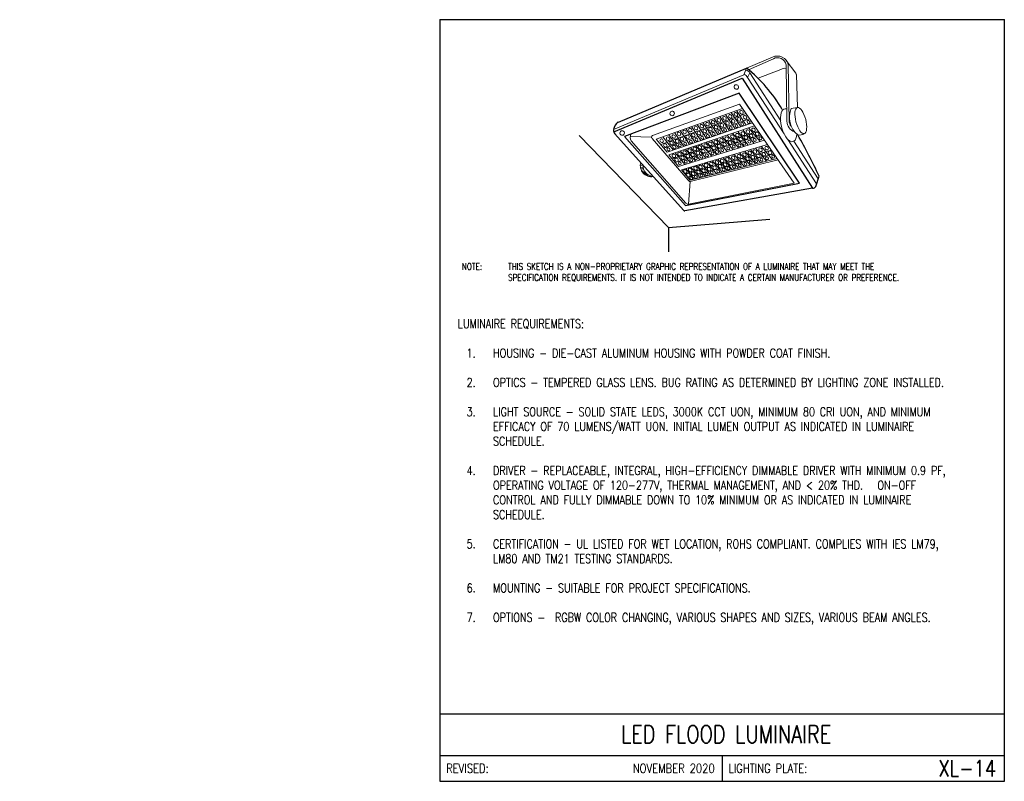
# Model space of a CAD drawing. Extents: x -5.1 to 6.8, y 0 to 9.2.
import ezdxf
from ezdxf.enums import TextEntityAlignment as Align

# ---------------------------------------------------------------- set-up
doc = ezdxf.new("R2010")
doc.units = 0
doc.header["$MEASUREMENT"] = 0
doc.layers.add('_WALLS', color=8, linetype='CONTINUOUS')
doc.layers.add('E-DETL-TEXT', color=3, linetype='CONTINUOUS')
for name, color, linetype, lineweight in [('E-DETL', 10, 'CONTINUOUS', 30), ('E-DETL-FINE', 9, 'CONTINUOUS', 0), ('E-LUM-PLAT', 8, 'CONTINUOUS', 13)]:
    doc.layers.add(name, color=color, linetype=linetype, lineweight=lineweight)
doc.styles.add('romans', font='ROMANS.SHX', dxfattribs={"width": 0.8})
doc.styles.get("Standard").update_dxf_attribs({"font": 'ROMANS.SHX', "width": 0.8, "height": 0.125})

msp = doc.modelspace()

# ---------------------------------------------------------------- linework, layer by layer
at = {"layer": '_WALLS', "color": 254}
for q in [(1.682, 7.792), (3.983, 6.782)]:
    msp.add_line((2.76, 6.68), q, dxfattribs=at)
msp.add_lwpolyline([(2.76, 6.68), (2.76, 6.386)], dxfattribs=at)
at = {"layer": 'E-DETL'}
for p, q in [((0, 9.188), (0, 0)), ((0, 9.188), (6.81, 9.188)), ((6.81, 0), (6.81, 9.188)), ((2.154, 7.953), (3.7, 8.604)), ((2.099, 7.834), (3.648, 8.482)), ((3.648, 8.482), (4.497, 7.154)), ((3.612, 8.301), (2.229, 7.778)), ((4.339, 7.217), (3.612, 8.301)), ((2.113, 7.81), (2.94, 6.889)), ((2.229, 7.778), (2.963, 6.946)), ((4.538, 7.176), (4.576, 7.301)), ((4.497, 7.154), (2.956, 6.882)), ((2.963, 6.946), (4.339, 7.217)), ((0, 0.813), (6.81, 0.813)), ((0, 0.313), (6.81, 0.313)), ((3.405, 0.313), (3.405, 0)), ((0, 0), (6.81, 0))]:
    msp.add_line(p, q, dxfattribs=at)
for centre, radius, start, end in [((2.584, 7.204), 1.79, 30.2126, 51.4398), ((2.236, 7.837), 0.143, 125.1297, 170.3457), ((2.164, 7.856), 0.0686, 176.0294, 221.9347), ((-3.385, 3.506), 8.819, 25.488, 29.1152), ((4.492, 7.211), 0.0577, 275.2191, 322.6083), ((2.953, 6.899), 0.017, 217.1263, 278.0693)]:
    msp.add_arc(centre, radius, start, end, dxfattribs=at)
at = {"layer": 'E-DETL-FINE'}
for p, q in [((3.7, 8.604), (4.014, 8.736)), ((3.725, 8.584), (4.025, 8.716)), ((4.296, 8.544), (4.179, 8.696)), ((3.839, 8.481), (4.115, 8.587)), ((4.186, 7.962), (4.177, 8.644)), ((4.203, 8.646), (4.215, 7.962)), ((4.301, 8.525), (4.314, 8.127)), ((4.24, 8.117), (4.314, 8.127)), ((2.553, 7.772), (2.298, 7.778)), ((2.419, 7.428), (2.453, 7.431)), ((2.42, 7.448), (2.437, 7.449)), ((2.421, 7.406), (2.454, 7.408)), ((2.425, 7.388), (2.457, 7.391)), ((2.431, 7.372), (2.462, 7.375)), ((2.438, 7.358), (2.469, 7.361)), ((2.447, 7.345), (2.477, 7.348)), ((2.453, 7.338), (2.484, 7.34)), ((2.463, 7.328), (2.493, 7.33)), ((2.477, 7.317), (2.508, 7.319)), ((2.494, 7.307), (2.526, 7.31)), ((2.52, 7.297), (2.566, 7.301)), ((3.022, 7.236), (2.999, 6.963))]:
    msp.add_line(p, q, dxfattribs=at)
for centre, radius, start, end in [((4.072, 8.613), 0.136, 13.7224, 115.1693), ((4.074, 8.624), 0.105, 11.1091, 118.0632), ((4.164, 8.508), 0.0931, 81.5254, 121.9099), ((4.273, 8.528), 0.0278, 354.0469, 35.7386), ((4.486, 8.008), 0.269, 156.0995, 231.7743), ((4.318, 7.962), 0.131, 179.9858, 253.0895), ((4.299, 7.962), 0.0843, 180.3425, 223.8148), ((4.337, 7.905), 0.109, 260.8631, 303.1507), ((2.554, 7.428), 0.135, 164.6865, 279.142), ((2.572, 7.42), 0.119, 174.7649, 269.0636)]:
    msp.add_arc(centre, radius, start, end, dxfattribs=at)
for centre, major_axis, ratio in [((3.578, 8.376), (0.0137, -0.0247), 0.921288), ((2.803, 8.057), (0.0137, -0.0247), 0.921288), ((3.639, 8.071), (-0.0148, 0.0183), 0.798763), ((4.355, 7.97), (-0.041, 0.157), 0.372954), ((3.297, 7.951), (-0.0148, 0.0183), 0.798763), ((3.366, 7.974), (-0.0148, 0.0183), 0.798763), ((3.366, 7.974), (-0.0148, 0.0183), 0.798763), ((3.435, 7.998), (-0.0148, 0.0183), 0.798763), ((3.471, 7.938), (-0.0148, 0.0183), 0.798763), ((3.504, 8.021), (-0.0148, 0.0183), 0.798763), ((3.54, 7.962), (-0.0148, 0.0183), 0.798763), ((3.572, 8.046), (-0.0148, 0.0183), 0.798763), ((3.608, 7.986), (-0.0148, 0.0183), 0.798763), ((3.682, 8.01), (-0.0148, 0.0183), 0.798763), ((3.725, 7.955), (-0.0124, 0.0153), 0.798763), ((2.2, 7.821), (0.0137, -0.0247), 0.921288), ((2.953, 7.833), (-0.0148, 0.0183), 0.798763), ((3.022, 7.856), (-0.0148, 0.0183), 0.798763), ((3.091, 7.88), (-0.0148, 0.0183), 0.798763), ((3.127, 7.82), (-0.0148, 0.0183), 0.798763), ((3.16, 7.903), (-0.0148, 0.0183), 0.798763), ((3.196, 7.844), (-0.0148, 0.0183), 0.798763), ((3.229, 7.927), (-0.0148, 0.0183), 0.798763), ((3.265, 7.867), (-0.0148, 0.0183), 0.798763), ((3.333, 7.891), (-0.0148, 0.0183), 0.798763), ((3.373, 7.833), (-0.0124, 0.0153), 0.798763), ((3.402, 7.914), (-0.0148, 0.0183), 0.798763), ((3.402, 7.914), (-0.0148, 0.0183), 0.798763), ((3.441, 7.857), (-0.0124, 0.0153), 0.798763), ((3.441, 7.857), (-0.0124, 0.0153), 0.798763), ((3.51, 7.881), (-0.0124, 0.0153), 0.798763), ((3.579, 7.904), (-0.0124, 0.0153), 0.798763), ((3.647, 7.929), (-0.0124, 0.0153), 0.798763), ((3.717, 7.837), (-0.0148, 0.0183), 0.798763), ((3.785, 7.859), (-0.0148, 0.0183), 0.798763), ((2.677, 7.727), (-0.0148, 0.0183), 0.798763), ((2.754, 7.751), (-0.0148, 0.0183), 0.798763), ((2.796, 7.698), (-0.0148, 0.0183), 0.798763), ((2.821, 7.778), (-0.0148, 0.0183), 0.798763), ((2.863, 7.721), (-0.0148, 0.0183), 0.798763), ((2.885, 7.809), (-0.0148, 0.0183), 0.798763), ((2.921, 7.749), (-0.0148, 0.0183), 0.798763), ((2.989, 7.773), (-0.0148, 0.0183), 0.798763), ((3.029, 7.715), (-0.0124, 0.0153), 0.798763), ((3.058, 7.796), (-0.0148, 0.0183), 0.798763), ((3.097, 7.739), (-0.0124, 0.0153), 0.798763), ((3.166, 7.763), (-0.0124, 0.0153), 0.798763), ((3.235, 7.786), (-0.0124, 0.0153), 0.798763), ((3.304, 7.81), (-0.0124, 0.0153), 0.798763), ((3.33, 7.711), (-0.0148, 0.0183), 0.798763), ((3.398, 7.731), (-0.0148, 0.0183), 0.798763), ((3.46, 7.753), (-0.0148, 0.0183), 0.798763), ((3.502, 7.704), (-0.0148, 0.0183), 0.798763), ((3.529, 7.777), (-0.0148, 0.0183), 0.798763), ((3.568, 7.727), (-0.0148, 0.0183), 0.798763), ((3.59, 7.795), (-0.0148, 0.0183), 0.798763), ((3.629, 7.746), (-0.0148, 0.0183), 0.798763), ((3.655, 7.813), (-0.0148, 0.0183), 0.798763), ((3.692, 7.766), (-0.0148, 0.0183), 0.798763), ((3.734, 7.716), (-0.0124, 0.0153), 0.798763), ((3.757, 7.787), (-0.0148, 0.0183), 0.798763), ((3.799, 7.737), (-0.0124, 0.0153), 0.798763), ((3.828, 7.809), (-0.0148, 0.0183), 0.798763), ((3.867, 7.758), (-0.0124, 0.0153), 0.798763), ((2.72, 7.671), (-0.0148, 0.0183), 0.798763), ((2.758, 7.625), (-0.0124, 0.0153), 0.798763), ((2.829, 7.652), (-0.0148, 0.0183), 0.798763), ((2.896, 7.672), (-0.0124, 0.0153), 0.798763), ((2.954, 7.586), (-0.0148, 0.0183), 0.798763), ((2.96, 7.692), (-0.0124, 0.0153), 0.798763), ((3.013, 7.608), (-0.0148, 0.0183), 0.798763), ((3.076, 7.63), (-0.0148, 0.0183), 0.798763), ((3.114, 7.58), (-0.0148, 0.0183), 0.798763), ((3.136, 7.649), (-0.0148, 0.0183), 0.798763), ((3.179, 7.601), (-0.0148, 0.0183), 0.798763), ((3.207, 7.67), (-0.0148, 0.0183), 0.798763), ((3.244, 7.622), (-0.0148, 0.0183), 0.798763), ((3.264, 7.69), (-0.0148, 0.0183), 0.798763), ((3.303, 7.641), (-0.0148, 0.0183), 0.798763), ((3.344, 7.593), (-0.0124, 0.0153), 0.798763), ((3.37, 7.661), (-0.0148, 0.0183), 0.798763), ((3.406, 7.614), (-0.0124, 0.0153), 0.798763), ((3.436, 7.683), (-0.0148, 0.0183), 0.798763), ((3.48, 7.635), (-0.0124, 0.0153), 0.798763), ((3.547, 7.657), (-0.0124, 0.0153), 0.798763), ((3.614, 7.673), (-0.0124, 0.0153), 0.798763), ((3.671, 7.693), (-0.0124, 0.0153), 0.798763), ((3.739, 7.579), (-0.0141, 0.0189), 0.798763), ((3.801, 7.597), (-0.0141, 0.0189), 0.798763), ((3.868, 7.618), (-0.0141, 0.0189), 0.798763), ((3.943, 7.638), (-0.0141, 0.0189), 0.798763), ((3.983, 7.584), (-0.0141, 0.0189), 0.798763), ((2.823, 7.545), (-0.0148, 0.0183), 0.798763), ((2.856, 7.496), (-0.0148, 0.0183), 0.798763), ((2.892, 7.565), (-0.0148, 0.0183), 0.798763), ((2.929, 7.522), (-0.0148, 0.0183), 0.798763), ((2.967, 7.475), (-0.0124, 0.0153), 0.798763), ((2.992, 7.541), (-0.0148, 0.0183), 0.798763), ((3.032, 7.494), (-0.0124, 0.0153), 0.798763), ((3.05, 7.559), (-0.0148, 0.0183), 0.798763), ((3.089, 7.515), (-0.0124, 0.0153), 0.798763), ((3.154, 7.534), (-0.0124, 0.0153), 0.798763), ((3.223, 7.553), (-0.0124, 0.0153), 0.798763), ((3.289, 7.575), (-0.0124, 0.0153), 0.798763), ((3.343, 7.467), (-0.0141, 0.0189), 0.798763), ((3.406, 7.485), (-0.0141, 0.0189), 0.798763), ((3.469, 7.504), (-0.0141, 0.0189), 0.798763), ((3.54, 7.523), (-0.0141, 0.0189), 0.798763), ((3.579, 7.473), (-0.0141, 0.0189), 0.798763), ((3.609, 7.541), (-0.0141, 0.0189), 0.798763), ((3.649, 7.493), (-0.0141, 0.0189), 0.798763), ((3.675, 7.559), (-0.0141, 0.0189), 0.798763), ((3.713, 7.51), (-0.0141, 0.0189), 0.798763), ((3.751, 7.465), (-0.0118, 0.0158), 0.798763), ((3.776, 7.528), (-0.0141, 0.0189), 0.798763), ((3.815, 7.481), (-0.0118, 0.0158), 0.798763), ((3.842, 7.545), (-0.0141, 0.0189), 0.798763), ((3.88, 7.498), (-0.0118, 0.0158), 0.798763), ((3.908, 7.563), (-0.0141, 0.0189), 0.798763), ((3.947, 7.516), (-0.0118, 0.0158), 0.798763), ((4.022, 7.536), (-0.0118, 0.0158), 0.798763), ((2.895, 7.454), (-0.0124, 0.0153), 0.798763), ((2.961, 7.359), (-0.0141, 0.0189), 0.798763), ((3.02, 7.375), (-0.0141, 0.0189), 0.798763), ((3.084, 7.394), (-0.0141, 0.0189), 0.798763), ((3.121, 7.35), (-0.0141, 0.0189), 0.798763), ((3.145, 7.411), (-0.0141, 0.0189), 0.798763), ((3.182, 7.367), (-0.0141, 0.0189), 0.798763), ((3.211, 7.431), (-0.0141, 0.0189), 0.798763), ((3.249, 7.384), (-0.0141, 0.0189), 0.798763), ((3.276, 7.449), (-0.0141, 0.0189), 0.798763), ((3.316, 7.402), (-0.0141, 0.0189), 0.798763), ((3.358, 7.359), (-0.0118, 0.0158), 0.798763), ((3.382, 7.419), (-0.0141, 0.0189), 0.798763), ((3.424, 7.377), (-0.0118, 0.0158), 0.798763), ((3.442, 7.438), (-0.0141, 0.0189), 0.798763), ((3.484, 7.395), (-0.0118, 0.0158), 0.798763), ((3.507, 7.454), (-0.0141, 0.0189), 0.798763), ((3.549, 7.412), (-0.0118, 0.0158), 0.798763), ((3.618, 7.429), (-0.0118, 0.0158), 0.798763), ((3.688, 7.448), (-0.0118, 0.0158), 0.798763), ((2.998, 7.315), (-0.0141, 0.0189), 0.798763), ((3.031, 7.276), (-0.0118, 0.0158), 0.798763), ((3.057, 7.33), (-0.0141, 0.0189), 0.798763), ((3.09, 7.291), (-0.0118, 0.0158), 0.798763), ((3.157, 7.308), (-0.0118, 0.0158), 0.798763), ((3.218, 7.324), (-0.0118, 0.0158), 0.798763), ((3.282, 7.342), (-0.0118, 0.0158), 0.798763)]:
    msp.add_ellipse(centre, major_axis=major_axis, ratio=ratio, dxfattribs=at)
msp.add_ellipse((4.209, 7.914), major_axis=(0.049, -0.198), ratio=0.428715, start_param=2.874493, end_param=7.18538, dxfattribs=at)
at = {"layer": 'E-LUM-PLAT'}
for p, q in [((3.668, 8.523), (3.7, 8.604)), ((2.095, 7.861), (3.668, 8.523)), ((3.711, 8.49), (3.741, 8.545)), ((3.711, 8.49), (4.154, 7.811)), ((3.741, 8.545), (4.112, 7.968)), ((3.616, 8.169), (2.565, 7.789)), ((2.609, 7.747), (3.652, 8.117)), ((3.696, 7.917), (3.579, 8.091)), ((4.276, 7.216), (3.616, 8.169)), ((2.666, 7.681), (3.696, 8.054)), ((2.704, 7.636), (3.739, 7.992)), ((3.355, 7.801), (3.24, 7.971)), ((3.424, 7.824), (3.309, 7.995)), ((3.424, 7.824), (3.309, 7.995)), ((3.493, 7.848), (3.377, 8.02)), ((3.562, 7.871), (3.446, 8.044)), ((3.631, 7.895), (3.514, 8.068)), ((2.743, 7.591), (3.773, 7.943)), ((2.762, 7.557), (3.797, 7.908)), ((2.803, 7.508), (3.843, 7.842)), ((3.012, 7.681), (2.899, 7.85)), ((3.08, 7.706), (2.967, 7.874)), ((3.149, 7.73), (3.035, 7.898)), ((3.218, 7.753), (3.104, 7.923)), ((3.287, 7.777), (3.172, 7.947)), ((3.721, 7.673), (3.596, 7.84)), ((3.793, 7.695), (3.655, 7.86)), ((3.864, 7.717), (3.724, 7.883)), ((2.31, 7.727), (2.966, 6.975)), ((2.561, 7.756), (2.995, 7.251)), ((2.609, 7.747), (2.743, 7.591)), ((2.816, 7.616), (2.689, 7.775)), ((2.882, 7.639), (2.76, 7.801)), ((2.942, 7.659), (2.83, 7.826)), ((2.841, 7.464), (3.873, 7.796)), ((2.88, 7.418), (3.918, 7.733)), ((3.394, 7.574), (3.276, 7.731)), ((3.467, 7.596), (3.336, 7.752)), ((3.538, 7.618), (3.405, 7.775)), ((3.606, 7.638), (3.468, 7.796)), ((3.666, 7.657), (3.532, 7.818)), ((4.197, 7.744), (4.546, 7.209)), ((4.271, 7.722), (4.564, 7.266)), ((3.024, 7.462), (2.901, 7.604)), ((2.914, 7.377), (3.954, 7.681)), ((2.954, 7.329), (4, 7.615)), ((3.084, 7.48), (2.964, 7.625)), ((3.138, 7.497), (3.025, 7.646)), ((3.211, 7.519), (3.087, 7.667)), ((3.28, 7.54), (3.15, 7.688)), ((3.34, 7.558), (3.213, 7.71)), ((3.867, 7.462), (3.747, 7.62)), ((3.94, 7.48), (3.808, 7.638)), ((4.014, 7.498), (3.879, 7.659)), ((2.762, 7.557), (2.88, 7.418)), ((2.954, 7.441), (2.841, 7.583)), ((2.99, 7.287), (4.031, 7.569)), ((3.021, 7.25), (4.071, 7.513)), ((3.037, 7.24), (4.082, 7.497)), ((3.407, 7.347), (3.286, 7.485)), ((3.47, 7.363), (3.352, 7.505)), ((3.528, 7.377), (3.418, 7.524)), ((3.602, 7.395), (3.479, 7.542)), ((3.675, 7.414), (3.55, 7.563)), ((3.745, 7.431), (3.615, 7.581)), ((3.809, 7.447), (3.681, 7.601)), ((2.914, 7.377), (3.021, 7.25)), ((3.072, 7.263), (2.969, 7.393)), ((3.142, 7.281), (3.029, 7.41)), ((3.206, 7.296), (3.095, 7.43)), ((3.264, 7.311), (3.16, 7.449)), ((3.337, 7.329), (3.222, 7.467)), ((3.021, 6.965), (4.276, 7.216))]:
    msp.add_line(p, q, dxfattribs=at)
for centre, radius, start, end in [((3.676, 8.502), 0.0783, 32.8109, 79.2897), ((3.665, 8.478), 0.0476, 14.6398, 84.9259), ((2.378, 7.771), 0.0808, 152.8386, 212.4163), ((2.572, 7.772), 0.0188, 111.233, 236.0898), ((3.022, 7.269), 0.0329, 213.8071, 296.944), ((3.004, 7.026), 0.0636, 233.1369, 285.001)]:
    msp.add_arc(centre, radius, start, end, dxfattribs=at)

# ---------------------------------------------------------------- texts
at = {"layer": 'E-DETL', "insert": (-5.067, 0.705), "char_height": 0.125, "attachment_point": 4}
msp.add_mtext('\\A1;  \\P ', dxfattribs=at)
at = {"layer": 'E-DETL-TEXT', "style": 'romans', "width": 0.8}
msp.add_text('LED FLOOD LUMINAIRE', height=0.2125, dxfattribs=at).set_placement((3.454, 0.462), align=Align.CENTER)
for s, height, p in [('XL-14', 0.1969, (6.711, 0.156)), ('NOVEMBER 2020', 0.11, (3.316, 0.156))]:
    msp.add_text(s, height=height, dxfattribs=at).set_placement(p, align=Align.MIDDLE_RIGHT)
for s, p in [('REVISED:', (0.077, 0.156)), ('LIGHTING PLATE:', (3.482, 0.156))]:
    msp.add_text(s, height=0.11, dxfattribs=at).set_placement(p, align=Align.MIDDLE_LEFT)
at = {"layer": 'E-DETL-TEXT', "attachment_point": 1}
for s, insert, char_height in [('\\pxi-3,l4,t4;NOTE:^ITHIS SKETCH IS A NON-PROPRIETARY GRAPHIC REPRESENTATION OF A LUMINAIRE THAT MAY MEET THE  \\P^I^ISPECIFICATION REQUIREMENTS. IT IS NOT INTENDED TO INDICATE A CERTAIN MANUFACTURER OR PREFERENCE.', (0.187, 6.25), 0.079687), ('LUMINAIRE REQUIREMENTS:\\P\\P\\pxi-3,l4,t4;1.^IHOUSING - DIE-CAST ALUMINUM HOUSING WITH POWDER COAT FINISH.\\P\\pi0,l0,tz;\\P\\pi-3,l4,t4;2.^IOPTICS - TEMPERED GLASS LENS. BUG RATING AS DETERMINED BY LIGHTING ZONE INSTALLED.\\P\\pi0,l0,tz;\\P\\pi-3,l4,t4;3.^ILIGHT SOURCE - SOLID STATE LEDS, 3000K CCT UON, MINIMUM 80 CRI UON, AND MINIMUM EFFICACY OF 70 LUMENS/WATT UON. INITIAL LUMEN OUTPUT AS INDICATED IN LUMINAIRE SCHEDULE.\\P\\pi0,l0,tz;\\P\\pi-3,l4,t4;4.^IDRIVER - REPLACEABLE, INTEGRAL, HIGH-EFFICIENCY DIMMABLE DRIVER WITH MINIMUM 0.9 PF, OPERATING VOLTAGE OF 120-277V, THERMAL MANAGEMENT, AND < 20% THD.   ON-OFF CONTROL AND FULLY DIMMABLE DOWN TO 10% MINIMUM OR AS INDICATED IN LUMINAIRE SCHEDULE.\\P\\pi0,l0,tz;\\P\\pi-3,l4,t4;5.^ICERTIFICATION - UL LISTED FOR WET LOCATION, ROHS COMPLIANT. COMPLIES WITH IES LM79, LM80 AND TM21 TESTING STANDARDS.\\P\\pi0,l0,tz;\\P\\pi-3,l4,t4;6.^IMOUNTING - SUITABLE FOR PROJECT SPECIFICATIONS.\\P\\pi0,l0,tz;\\P\\pi-3,l4,t4;7.^IOPTIONS -  RGBW COLOR CHANGING, VARIOUS SHAPES AND SIZES, VARIOUS BEAM ANGLES.', (0.217, 5.573), 0.10625)]:
    msp.add_mtext_dynamic_manual_height_columns(s, width=6.37764, gutter_width=0.625, heights=[0], dxfattribs=dict(at, insert=insert, char_height=char_height))

doc.saveas('drawing.dxf')
